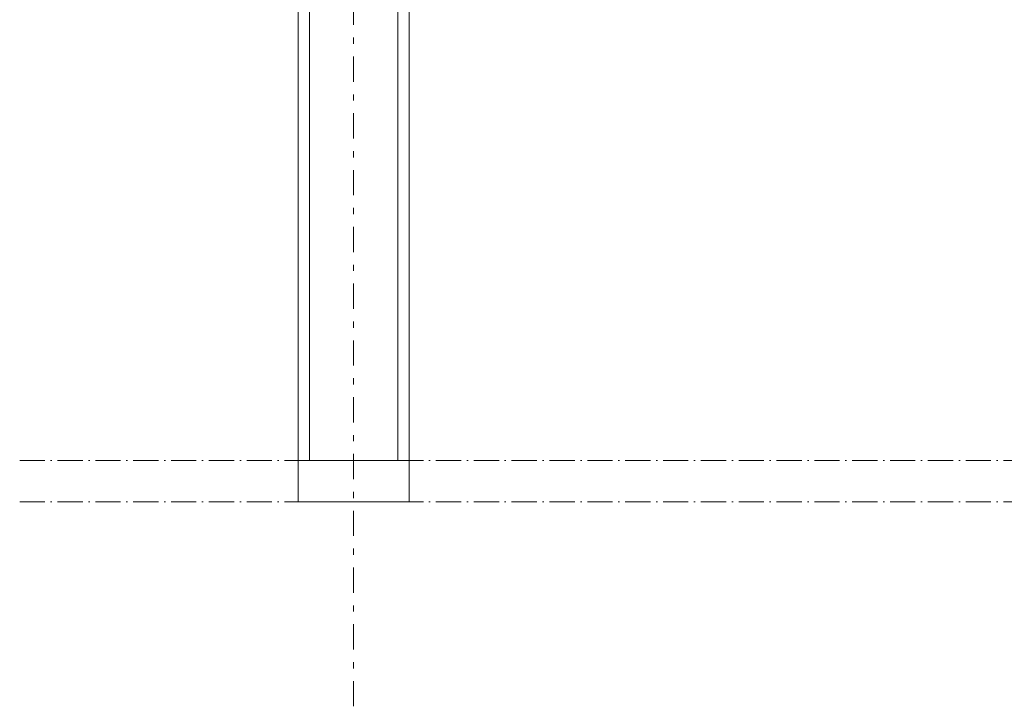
# Model space of a CAD drawing. Header units: millimetres. Extents: x 4307 to 42792, y 1610 to 10025.
# Tile 181 of 256: x 29948 to 33853, y 1795 to 4516. Entities that reach past the tile are written whole.
import ezdxf

# ---------------------------------------------------------------- set-up
doc = ezdxf.new("R2010")
doc.units = ezdxf.units.MM
doc.linetypes.add('Čerchovaná', pattern=[150, 100, -25, 0, -25])
doc.linetypes.add('Čára osnovy', pattern=[225, 100, -50, 25, -50])
for name, color, linetype, lineweight in [('A-FLOR-LEVL', 51, 'Continuous', 5), ('S-COLS', 52, 'Continuous', 9), ('S-GRID', 1, 'Continuous', 5)]:
    doc.layers.add(name, color=color, linetype=linetype, lineweight=lineweight)

msp = doc.modelspace()

# ---------------------------------------------------------------- linework, layer by layer
at = {"layer": 'A-FLOR-LEVL', "linetype": 'Čerchovaná'}
for p, q in [((29948.1, 2770), (42662.7, 2770)), ((29948.1, 2605), (42662.7, 2605))]:
    msp.add_line(p, q, dxfattribs=at)
at = {"layer": 'S-COLS', "color": 9}
for p, q in [((31052.4, 5770), (31052.4, 2605)), ((31052.4, 5770), (31052.4, 2605)), ((31492.4, 5770), (31492.4, 2605)), ((31492.4, 2605), (31492.4, 5770)), ((31492.4, 2605), (31052.4, 2605)), ((31052.4, 2605), (31492.4, 2605))]:
    msp.add_line(p, q, dxfattribs=at)
at = {"layer": 'S-COLS'}
for p, q in [((31097.4, 5770), (31097.4, 2770)), ((31097.4, 5770), (31097.4, 2770)), ((31447.4, 5770), (31447.4, 2770)), ((31447.4, 2770), (31447.4, 5770)), ((31447.4, 2770), (31097.4, 2770)), ((31097.4, 2770), (31447.4, 2770))]:
    msp.add_line(p, q, dxfattribs=at)
at = {"layer": 'S-GRID', "linetype": 'Čára osnovy', "lineweight": 9}
msp.add_line((31272.4, 1795.4), (31272.4, 9850.4), dxfattribs=at)

doc.saveas('drawing.dxf')
